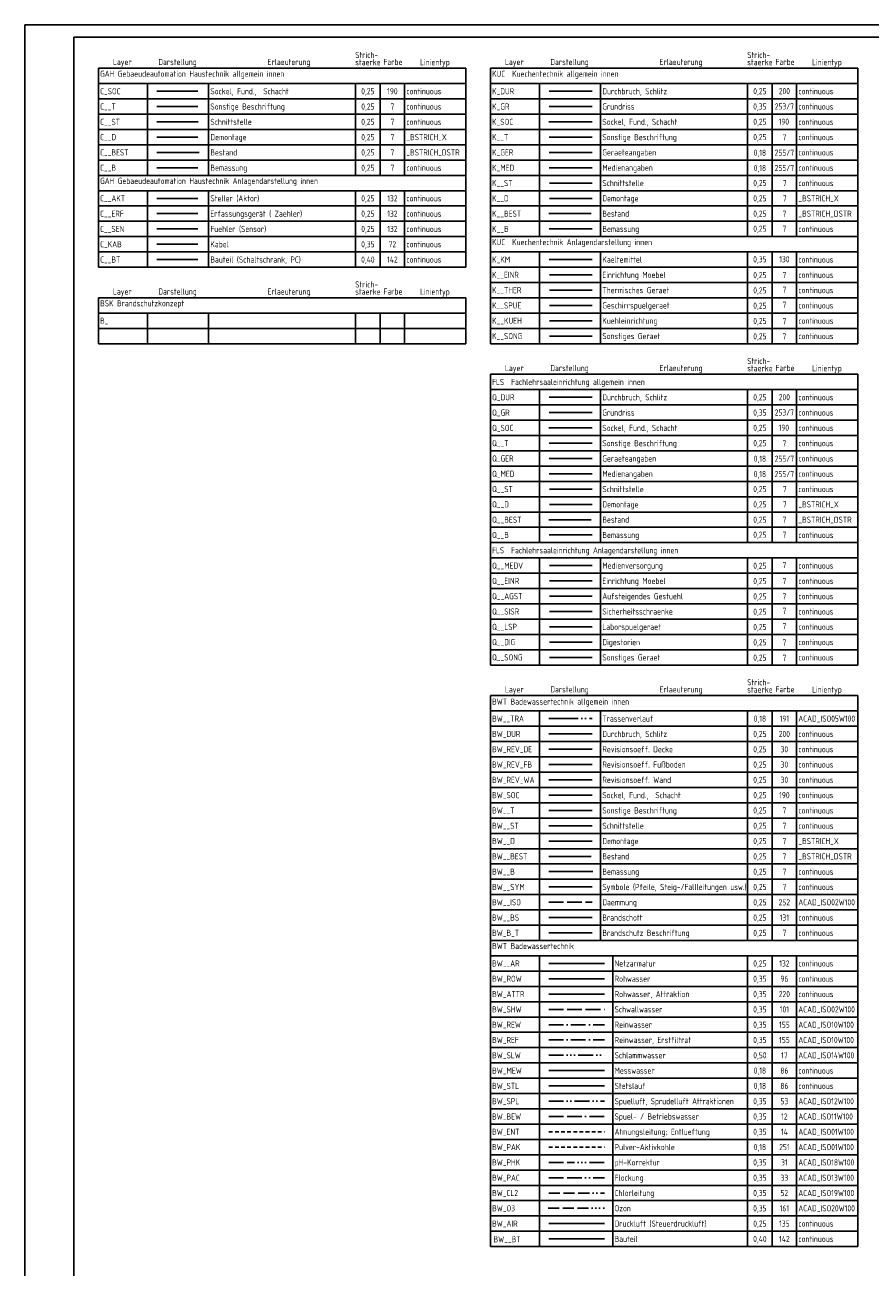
# Model space of a CAD drawing. Header units: millimetres. Extents: x 0 to 118900, y 0 to 84100.
# Tile 3 of 7: x 0 to 34500, y 33361 to 84100. Entities that reach past the tile are written whole.
import ezdxf
from ezdxf.enums import TextEntityAlignment as Align

# ---------------------------------------------------------------- set-up
doc = ezdxf.new("R2010")
doc.units = ezdxf.units.MM
doc.header["$LTSCALE"] = 50
for name, pattern in [('ACAD_ISO01W100', [5, 3, -2]), ('ACAD_ISO02W100', [15, 12, -3]), ('ACAD_ISO05W100', [33, 24, -3, 0, -3, 0, -3]), ('ACAD_ISO10W100', [18, 12, -3, 0, -3]), ('ACAD_ISO11W100', [33, 12, -3, 12, -3, 0, -3]), ('ACAD_ISO12W100', [21, 12, -3, 0, -3, 0, -3]), ('ACAD_ISO13W100', [36, 12, -3, 12, -3, 0, -3, 0, -3]), ('ACAD_ISO14W100', [24, 12, -3, 0, -3, 0, -3, 0, -3]), ('ACAD_ISO18W100', [33, 12, -3, 6, -3, 0, -3, 0, -3, 0, -3]), ('ACAD_ISO19W100', [42, 9, -3, 9, -3, 9, -3, 0, -3, 0, -3]), ('ACAD_ISO20W100', [45, 9, -3, 9, -3, 9, -3, 0, -3, 0, -3, 0, -3])]:
    doc.linetypes.add(name, pattern=pattern)
doc.layers.get('Defpoints').update_dxf_attribs({"color": 1, "linetype": 'CONTINUOUS'})
for name, color, linetype in [('BW__AR', 132, 'CONTINUOUS'), ('BW__B', 7, 'CONTINUOUS'), ('BW__BEST', 7, '_BSTRICH_DSTR'), ('BW__BS', 131, 'CONTINUOUS'), ('BW__BT', 142, 'CONTINUOUS'), ('BW__D', 7, '_BSTRICH_X'), ('BW__ISO', 252, 'ACAD_ISO02W100'), ('BW__ST', 7, 'CONTINUOUS'), ('BW__SYM', 7, 'CONTINUOUS'), ('BW__T', 7, 'CONTINUOUS'), ('BW__TRA', 191, 'ACAD_ISO05W100'), ('BW_AIR', 135, 'CONTINUOUS'), ('BW_ATTR', 220, 'CONTINUOUS'), ('BW_B_T', 7, 'CONTINUOUS'), ('BW_BEW', 12, 'ACAD_ISO11W100'), ('BW_CL2', 52, 'ACAD_ISO19W100'), ('BW_DUR', 200, 'CONTINUOUS'), ('BW_ENT', 14, 'ACAD_ISO01W100'), ('BW_MEW', 86, 'CONTINUOUS'), ('BW_O3', 161, 'ACAD_ISO20W100'), ('BW_PAC', 33, 'ACAD_ISO13W100'), ('BW_PAK', 251, 'ACAD_ISO01W100'), ('BW_PHK', 31, 'ACAD_ISO18W100'), ('BW_REF', 155, 'ACAD_ISO10W100'), ('BW_REV_DE', 30, 'CONTINUOUS'), ('BW_REV_FB', 30, 'CONTINUOUS'), ('BW_REV_WA', 30, 'CONTINUOUS'), ('BW_REW', 155, 'ACAD_ISO10W100'), ('BW_ROW', 96, 'CONTINUOUS'), ('BW_SHW', 101, 'ACAD_ISO02W100'), ('BW_SLW', 17, 'ACAD_ISO14W100'), ('BW_SOC', 190, 'CONTINUOUS'), ('BW_SPL', 53, 'ACAD_ISO12W100'), ('BW_STL', 86, 'CONTINUOUS'), ('C__AKT', 132, 'CONTINUOUS'), ('C__B', 7, 'CONTINUOUS'), ('C__BEST', 7, '_BSTRICH_DSTR'), ('C__BT', 142, 'CONTINUOUS'), ('C__D', 7, '_BSTRICH_X'), ('C__ERF', 132, 'CONTINUOUS'), ('C__SEN', 132, 'CONTINUOUS'), ('C__ST', 7, 'CONTINUOUS'), ('C__T', 7, 'CONTINUOUS'), ('C_KAB', 72, 'CONTINUOUS'), ('C_SOC', 190, 'CONTINUOUS'), ('K__B', 7, 'CONTINUOUS'), ('K__BEST', 7, '_BSTRICH_DSTR'), ('K__D', 7, '_BSTRICH_X'), ('K__EINR', 7, 'CONTINUOUS'), ('K__KUEH', 7, 'CONTINUOUS'), ('K__SONG', 7, 'CONTINUOUS'), ('K__SPUE', 7, 'CONTINUOUS'), ('K__ST', 7, 'CONTINUOUS'), ('K__T', 7, 'CONTINUOUS'), ('K__THER', 7, 'CONTINUOUS'), ('K_DUR', 200, 'CONTINUOUS'), ('K_GER', 255, 'CONTINUOUS'), ('K_GR', 253, 'CONTINUOUS'), ('K_KM', 130, 'CONTINUOUS'), ('K_MED', 255, 'CONTINUOUS'), ('K_SOC', 190, 'CONTINUOUS'), ('Q__AGST', 7, 'CONTINUOUS'), ('Q__B', 7, 'CONTINUOUS'), ('Q__BEST', 7, '_BSTRICH_DSTR'), ('Q__D', 7, '_BSTRICH_X'), ('Q__DIG', 7, 'CONTINUOUS'), ('Q__EINR', 7, 'CONTINUOUS'), ('Q__LSP', 7, 'CONTINUOUS'), ('Q__MEDV', 7, 'CONTINUOUS'), ('Q__SISR', 7, 'CONTINUOUS'), ('Q__SONG', 7, 'CONTINUOUS'), ('Q__ST', 7, 'CONTINUOUS'), ('Q__T', 7, 'CONTINUOUS'), ('Q_DUR', 200, 'CONTINUOUS'), ('Q_GER', 255, 'CONTINUOUS'), ('Q_GR', 253, 'CONTINUOUS'), ('Q_MED', 255, 'CONTINUOUS'), ('Q_SOC', 190, 'CONTINUOUS'), ('Z__T', 7, 'CONTINUOUS')]:
    doc.layers.add(name, color=color, linetype=linetype)
doc.styles.add('BSTRICH', font='romans.shx')
doc.styles.add('ISOCP', font='isocp.shx', dxfattribs={"width": 0.8})
doc.linetypes.add('_BSTRICH_DSTR', pattern='A,0,-10,["//",BSTRICH,S=2,R=0,X=-2,Y=-1],-10', length=20)
doc.linetypes.add('_BSTRICH_X', pattern='A,0,-10,["X",BSTRICH,S=2,R=0,X=-2,Y=-1],-10', length=20)

msp = doc.modelspace()

# ---------------------------------------------------------------- linework, layer by layer
at = {"layer": 'BW__AR'}
msp.add_line((21389, 45764), (23656, 45764), dxfattribs=at)
at = {"layer": 'BW__B'}
msp.add_line((21389, 49514), (23179, 49514), dxfattribs=at)
at = {"layer": 'BW__BEST'}
msp.add_line((21389, 50139), (23116, 50139), dxfattribs=at)
at = {"layer": 'BW__BS'}
msp.add_line((21389, 47639), (23156, 47639), dxfattribs=at)
at = {"layer": 'BW__BT'}
msp.add_line((21389, 34514), (23656, 34514), dxfattribs=at)
at = {"layer": 'BW__D'}
msp.add_line((21389, 50764), (23156, 50764), dxfattribs=at)
at = {"layer": 'BW__ISO'}
msp.add_line((21389, 48264), (23156, 48264), dxfattribs=at)
at = {"layer": 'BW__ST'}
msp.add_line((21389, 51389), (23156, 51389), dxfattribs=at)
at = {"layer": 'BW__SYM'}
msp.add_line((21389, 48889), (23156, 48889), dxfattribs=at)
at = {"layer": 'BW__T'}
msp.add_line((21389, 52014), (23156, 52014), dxfattribs=at)
at = {"layer": 'BW__TRA'}
msp.add_line((21389, 55764), (23156, 55764), dxfattribs=at)
at = {"layer": 'BW_AIR'}
msp.add_line((21389, 35139), (23656, 35139), dxfattribs=at)
at = {"layer": 'BW_ATTR'}
msp.add_line((21389, 44514), (23656, 44514), dxfattribs=at)
at = {"layer": 'BW_B_T'}
msp.add_line((21389, 47014), (23156, 47014), dxfattribs=at)
at = {"layer": 'BW_BEW'}
msp.add_line((21389, 39514), (23656, 39514), dxfattribs=at)
at = {"layer": 'BW_CL2'}
msp.add_line((21389, 36389), (23656, 36389), dxfattribs=at)
at = {"layer": 'BW_DUR'}
msp.add_line((21389, 55139), (23156, 55139), dxfattribs=at)
at = {"layer": 'BW_ENT'}
msp.add_line((21389, 38889), (23656, 38889), dxfattribs=at)
at = {"layer": 'BW_MEW'}
msp.add_line((21389, 41389), (23656, 41389), dxfattribs=at)
at = {"layer": 'BW_O3'}
msp.add_line((21356, 35764), (23656, 35764), dxfattribs=at)
at = {"layer": 'BW_PAC'}
msp.add_line((21389, 37014), (23656, 37014), dxfattribs=at)
at = {"layer": 'BW_PAK'}
msp.add_line((21389, 38264), (23656, 38264), dxfattribs=at)
at = {"layer": 'BW_PHK'}
msp.add_line((21389, 37639), (23656, 37639), dxfattribs=at)
at = {"layer": 'BW_REF'}
msp.add_line((21389, 42639), (23656, 42639), dxfattribs=at)
at = {"layer": 'BW_REV_DE'}
msp.add_line((21389, 54514), (23156, 54514), dxfattribs=at)
at = {"layer": 'BW_REV_FB'}
msp.add_line((21389, 53889), (23156, 53889), dxfattribs=at)
at = {"layer": 'BW_REV_WA'}
msp.add_line((21389, 53264), (23156, 53264), dxfattribs=at)
at = {"layer": 'BW_REW'}
msp.add_line((21389, 43264), (23656, 43264), dxfattribs=at)
at = {"layer": 'BW_ROW'}
msp.add_line((21389, 45139), (23656, 45139), dxfattribs=at)
at = {"layer": 'BW_SHW'}
msp.add_line((21389, 43889), (23656, 43889), dxfattribs=at)
at = {"layer": 'BW_SLW'}
msp.add_line((21389, 42014), (23656, 42014), dxfattribs=at)
at = {"layer": 'BW_SOC'}
msp.add_line((21389, 52639), (23156, 52639), dxfattribs=at)
at = {"layer": 'BW_SPL'}
msp.add_line((21389, 40139), (23656, 40139), dxfattribs=at)
at = {"layer": 'BW_STL'}
msp.add_line((21389, 40764), (23656, 40764), dxfattribs=at)
at = {"layer": 'C__AKT'}
msp.add_line((5389, 77014), (7060, 77014), dxfattribs=at)
at = {"layer": 'C__B'}
msp.add_line((5389, 78264), (7060, 78264), dxfattribs=at)
at = {"layer": 'C__BEST'}
msp.add_line((5389, 78889), (7116, 78889), dxfattribs=at)
at = {"layer": 'C__BT'}
msp.add_line((5389, 74514), (7060, 74514), dxfattribs=at)
at = {"layer": 'C__D'}
msp.add_line((5389, 79514), (7060, 79514), dxfattribs=at)
at = {"layer": 'C__ERF'}
msp.add_line((5389, 76389), (7060, 76389), dxfattribs=at)
at = {"layer": 'C__SEN'}
msp.add_line((5389, 75764), (7060, 75764), dxfattribs=at)
at = {"layer": 'C__ST'}
msp.add_line((5389, 80139), (7072, 80139), dxfattribs=at)
at = {"layer": 'C__T'}
msp.add_line((5389, 80764), (7060, 80764), dxfattribs=at)
at = {"layer": 'C_KAB'}
msp.add_line((5389, 75139), (7060, 75139), dxfattribs=at)
at = {"layer": 'C_SOC'}
msp.add_line((5389, 81389), (7060, 81389), dxfattribs=at)
at = {"layer": 'Defpoints'}
for p, q in [((118900, 84100), (0, 84100)), ((0, 84100), (0, 0)), ((118400, 83600), (2000, 83600)), ((2000, 83600), (2000, 500))]:
    msp.add_line(p, q, dxfattribs=at)
at = {"layer": 'K__B'}
msp.add_line((21406, 75764), (23159, 75764), dxfattribs=at)
at = {"layer": 'K__BEST'}
msp.add_line((21389, 76389), (23116, 76389), dxfattribs=at)
at = {"layer": 'K__D'}
msp.add_line((21417, 77014), (23159, 77014), dxfattribs=at)
at = {"layer": 'K__EINR'}
msp.add_line((21417, 73889), (23159, 73889), dxfattribs=at)
at = {"layer": 'K__KUEH'}
msp.add_line((21417, 72014), (23159, 72014), dxfattribs=at)
at = {"layer": 'K__SONG'}
msp.add_line((21417, 71389), (23159, 71389), dxfattribs=at)
at = {"layer": 'K__SPUE'}
msp.add_line((21417, 72639), (23159, 72639), dxfattribs=at)
at = {"layer": 'K__ST'}
msp.add_line((21417, 77639), (23159, 77639), dxfattribs=at)
at = {"layer": 'K__T'}
msp.add_line((21406, 79514), (23159, 79514), dxfattribs=at)
at = {"layer": 'K__THER'}
msp.add_line((21417, 73264), (23159, 73264), dxfattribs=at)
at = {"layer": 'K_DUR'}
msp.add_line((21406, 81389), (23159, 81389), dxfattribs=at)
at = {"layer": 'K_GER'}
msp.add_line((21406, 78889), (23159, 78889), dxfattribs=at)
at = {"layer": 'K_GR'}
msp.add_line((21406, 80764), (23159, 80764), dxfattribs=at)
at = {"layer": 'K_KM'}
msp.add_line((21406, 74514), (23159, 74514), dxfattribs=at)
at = {"layer": 'K_MED'}
msp.add_line((21406, 78264), (23159, 78264), dxfattribs=at)
at = {"layer": 'K_SOC'}
msp.add_line((21389, 80139), (23159, 80139), dxfattribs=at)
at = {"layer": 'Q__AGST'}
msp.add_line((21417, 60764), (23159, 60764), dxfattribs=at)
at = {"layer": 'Q__B'}
msp.add_line((21406, 63264), (23159, 63264), dxfattribs=at)
at = {"layer": 'Q__BEST'}
msp.add_line((21389, 63889), (23116, 63889), dxfattribs=at)
at = {"layer": 'Q__D'}
msp.add_line((21417, 64514), (23159, 64514), dxfattribs=at)
at = {"layer": 'Q__DIG'}
msp.add_line((21417, 58889), (23159, 58889), dxfattribs=at)
at = {"layer": 'Q__EINR'}
msp.add_line((21417, 61389), (23159, 61389), dxfattribs=at)
at = {"layer": 'Q__LSP'}
msp.add_line((21417, 59514), (23159, 59514), dxfattribs=at)
at = {"layer": 'Q__MEDV'}
msp.add_line((21417, 62014), (23159, 62014), dxfattribs=at)
at = {"layer": 'Q__SISR'}
msp.add_line((21417, 60139), (23159, 60139), dxfattribs=at)
at = {"layer": 'Q__SONG'}
msp.add_line((21417, 58264), (23159, 58264), dxfattribs=at)
at = {"layer": 'Q__ST'}
msp.add_line((21417, 65139), (23159, 65139), dxfattribs=at)
at = {"layer": 'Q__T'}
msp.add_line((21406, 67014), (23159, 67014), dxfattribs=at)
at = {"layer": 'Q_DUR'}
msp.add_line((21406, 68889), (23159, 68889), dxfattribs=at)
at = {"layer": 'Q_GER'}
msp.add_line((21406, 66389), (23159, 66389), dxfattribs=at)
at = {"layer": 'Q_GR'}
msp.add_line((21406, 68264), (23159, 68264), dxfattribs=at)
at = {"layer": 'Q_MED'}
msp.add_line((21406, 65764), (23159, 65764), dxfattribs=at)
at = {"layer": 'Q_SOC'}
msp.add_line((21389, 67639), (23159, 67639), dxfattribs=at)
at = {"layer": 'Z__T'}
for p, q in [((3000, 82327), (3000, 74202)), ((3000, 82327), (18000, 82327)), ((18000, 82327), (18000, 74202)), ((19000, 82327), (34000, 82327)), ((19000, 82327), (19000, 71077)), ((34000, 82327), (34000, 71077)), ((3000, 81702), (18000, 81702)), ((5000, 81702), (5000, 77952)), ((7500, 81702), (7500, 77952)), ((13500, 81702), (13500, 77952)), ((14500, 81702), (14500, 77952)), ((15500, 81702), (15500, 77952)), ((19000, 81702), (34000, 81702)), ((21000, 81702), (21000, 75452)), ((23500, 81702), (23500, 75452)), ((29500, 81702), (29500, 75452)), ((30500, 81702), (30500, 75452)), ((31500, 81702), (31500, 75452)), ((3000, 81077), (18000, 81077)), ((19000, 81077), (34000, 81077)), ((3000, 80452), (18000, 80452)), ((19000, 80452), (34000, 80452)), ((3000, 79827), (18000, 79827)), ((19000, 79827), (34000, 79827)), ((3000, 79202), (18000, 79202)), ((19000, 79202), (34000, 79202)), ((3000, 78577), (18000, 78577)), ((19000, 78577), (34000, 78577)), ((3000, 77952), (18000, 77952)), ((19000, 77952), (34000, 77952)), ((3000, 77327), (18000, 77327)), ((5000, 77327), (5000, 74202)), ((7500, 77327), (7500, 74202)), ((13500, 77327), (13500, 74202)), ((14500, 77327), (14500, 74202)), ((15500, 77327), (15500, 74202)), ((19000, 77327), (34000, 77327)), ((3000, 76702), (18000, 76702)), ((19000, 76702), (34000, 76702)), ((3000, 76077), (18000, 76077)), ((19000, 76077), (34000, 76077)), ((3000, 75452), (18000, 75452)), ((19000, 75452), (34000, 75452)), ((3000, 74827), (18000, 74827)), ((19000, 74827), (34000, 74827)), ((21000, 74827), (21000, 71077)), ((23500, 74827), (23500, 71077)), ((29500, 74827), (29500, 71077)), ((30500, 74827), (30500, 71077)), ((31500, 74827), (31500, 71077)), ((3000, 74202), (18000, 74202)), ((19000, 74202), (34000, 74202)), ((19000, 73577), (34000, 73577)), ((3000, 72952), (3000, 71077)), ((3000, 72952), (18000, 72952)), ((18000, 72952), (18000, 71077)), ((19000, 72952), (34000, 72952)), ((3000, 72327), (18000, 72327)), ((5000, 72327), (5000, 71077)), ((7500, 72327), (7500, 71077)), ((13500, 72327), (13500, 71077)), ((14500, 72327), (14500, 71077)), ((15500, 72327), (15500, 71077)), ((19000, 72327), (34000, 72327)), ((3000, 71702), (18000, 71702)), ((19000, 71702), (34000, 71702)), ((3000, 71077), (18000, 71077)), ((3000, 71077), (18000, 71077)), ((3000, 71077), (18000, 71077)), ((19000, 71077), (34000, 71077)), ((19000, 69827), (34000, 69827)), ((19000, 69827), (19000, 57952)), ((34000, 69827), (34000, 57952)), ((19000, 69202), (34000, 69202)), ((19000, 69202), (34000, 69202)), ((21000, 69202), (21000, 62952)), ((23500, 69202), (23500, 62952)), ((29500, 69202), (29500, 62952)), ((30500, 69202), (30500, 62952)), ((31500, 69202), (31500, 62952)), ((19000, 68577), (34000, 68577)), ((19000, 67952), (34000, 67952)), ((19000, 67327), (34000, 67327)), ((19000, 66702), (34000, 66702)), ((19000, 66077), (34000, 66077)), ((19000, 65452), (34000, 65452)), ((19000, 64827), (34000, 64827)), ((19000, 64202), (34000, 64202)), ((19000, 63577), (34000, 63577)), ((19000, 62952), (34000, 62952)), ((19000, 62327), (34000, 62327)), ((21000, 62327), (21000, 57952)), ((23500, 62327), (23500, 57952)), ((29500, 62327), (29500, 57952)), ((30500, 62327), (30500, 57952)), ((31500, 62327), (31500, 57952)), ((19000, 61702), (34000, 61702)), ((19000, 61077), (34000, 61077)), ((19000, 60452), (34000, 60452)), ((19000, 59827), (34000, 59827)), ((19000, 59202), (34000, 59202)), ((19000, 58577), (34000, 58577)), ((19000, 57952), (34000, 57952)), ((19000, 56702), (34000, 56702)), ((19000, 56702), (19000, 46702)), ((34000, 56702), (34000, 46702)), ((19000, 56077), (34000, 56077)), ((21000, 56077), (21000, 46702)), ((23500, 56077), (23500, 46702)), ((29500, 56077), (29500, 46702)), ((30500, 56077), (30500, 46702)), ((31500, 56077), (31500, 46702)), ((19000, 55452), (34000, 55452)), ((19000, 54827), (34000, 54827)), ((19000, 54202), (34000, 54202)), ((19000, 53577), (34000, 53577)), ((19000, 52952), (34000, 52952)), ((19000, 52327), (34000, 52327)), ((19000, 51702), (34000, 51702)), ((19000, 51077), (34000, 51077)), ((19000, 50452), (34000, 50452)), ((19000, 49827), (34000, 49827)), ((19000, 49202), (34000, 49202)), ((19000, 48577), (34000, 48577)), ((19000, 47952), (34000, 47952)), ((19000, 47327), (34000, 47327)), ((19000, 46702), (34000, 46702)), ((19000, 34202), (19000, 46702)), ((34000, 46702), (34000, 34202)), ((19000, 46077), (34000, 46077)), ((21000, 46077), (21000, 34202)), ((24000, 46077), (24000, 34202)), ((29500, 46077), (29500, 34202)), ((30500, 46077), (30500, 34202)), ((31500, 46077), (31500, 34202)), ((19000, 45452), (34000, 45452)), ((19000, 44827), (34000, 44827)), ((19000, 44202), (34000, 44202)), ((19000, 43577), (34000, 43577)), ((19000, 42952), (34000, 42952)), ((19000, 42327), (34000, 42327)), ((19000, 41702), (34000, 41702)), ((19000, 41077), (34000, 41077)), ((19000, 40452), (34000, 40452)), ((19000, 39827), (34000, 39827)), ((19000, 39202), (34000, 39202)), ((19000, 38577), (34000, 38577)), ((19000, 37952), (34000, 37952)), ((19000, 37327), (34000, 37327)), ((19000, 36702), (34000, 36702)), ((19000, 36077), (34000, 36077)), ((19000, 35452), (34000, 35452)), ((19000, 34827), (34000, 34827)), ((19000, 34202), (34000, 34202))]:
    msp.add_line(p, q, dxfattribs=at)

# ---------------------------------------------------------------- texts
at = {"layer": 'Z__T', "style": 'ISOCP', "width": 0.8}
for s, p in [('Layer', (3978, 82383)), ('Darstellung', (6232, 82383)), ('Erlaeuterung', (10781, 82383)), ('staerke', (14002, 82375)), ('Strich-', (13951, 82672)), ('Farbe', (15027, 82385)), ('Linientyp', (16737, 82376)), ('Layer', (19978, 82383)), ('Darstellung', (22232, 82383)), ('Erlaeuterung', (26781, 82383)), ('staerke', (30002, 82375)), ('Strich-', (29951, 82672)), ('Farbe', (31027, 82385)), ('Linientyp', (32737, 82376)), ('Strich-', (13951, 73297)), ('Layer', (3978, 73008)), ('Darstellung', (6232, 73008)), ('Erlaeuterung', (10781, 73008)), ('staerke', (14002, 73000)), ('Farbe', (15027, 73010)), ('Linientyp', (16737, 73001)), ('Layer', (19978, 69883)), ('Darstellung', (22232, 69883)), ('Erlaeuterung', (26781, 69883)), ('staerke', (30002, 69875)), ('Strich-', (29951, 70172)), ('Farbe', (31027, 69885)), ('Linientyp', (32737, 69876)), ('Strich-', (29951, 57047)), ('Layer', (19978, 56758)), ('Darstellung', (22232, 56758)), ('Erlaeuterung', (26781, 56758)), ('staerke', (30002, 56750)), ('Farbe', (31027, 56760)), ('Linientyp', (32737, 56751))]:
    msp.add_text(s, height=250, dxfattribs=at).set_placement(p, align=Align.BOTTOM_CENTER)
for s, p in [('GAH Gebaeudeautomation Haustechnik allgemein innen', (3070, 81977)), ('KUC  Kuechentechnik allgemein innen', (19070, 81977)), ('C_SOC', (3070, 81264)), ('Sockel, Fund.,  Schacht', (7570, 81264)), ('continuous', (15570, 81264)), ('K_DUR', (19070, 81264)), ('Durchbruch, Schlitz', (23570, 81264)), ('continuous', (31570, 81264)), ('C__T', (3070, 80639)), ('Sonstige Beschriftung ', (7570, 80639)), ('continuous', (15570, 80639)), ('K_GR', (19070, 80639)), ('Grundriss', (23570, 80639)), ('continuous', (31570, 80639)), ('C__ST', (3070, 80014)), ('Schnittstelle', (7572, 80014)), ('continuous', (15570, 80014)), ('K_SOC', (19070, 80014)), ('Sockel, Fund., Schacht', (23570, 80014)), ('continuous', (31570, 80014)), ('Sonstige Beschriftung ', (23570, 79389)), ('C__D', (3070, 79389)), ('Demontage', (7572, 79389)), ('_BSTRICH_X', (15570, 79389)), ('K__T', (19070, 79389)), ('continuous', (31570, 79389)), ('C__BEST', (3070, 78764)), ('Bestand', (7570, 78764)), ('_BSTRICH_DSTR', (15570, 78764)), ('K_GER', (19070, 78764)), ('Geraeteangaben', (23570, 78764)), ('continuous', (31570, 78764)), ('C__B', (3070, 78139)), ('Bemassung ', (7572, 78139)), ('continuous', (15570, 78139)), ('K_MED', (19070, 78139)), ('Medienangaben', (23570, 78139)), ('continuous', (31570, 78139)), ('GAH Gebaeudeautomation Haustechnik Anlagendarstellung innen', (3070, 77602)), ('K__ST', (19070, 77514)), ('Schnittstelle', (23570, 77514)), ('continuous', (31570, 77514)), ('C__AKT', (3070, 76889)), ('Steller (Aktor)', (7572, 76889)), ('continuous', (15570, 76889)), ('K__D', (19070, 76889)), ('Demontage', (23570, 76889)), ('_BSTRICH_X', (31570, 76889)), ('C__ERF', (3070, 76264)), ('Erfassungsgerät ( Zaehler)', (7570, 76264)), ('continuous', (15570, 76264)), ('K__BEST', (19070, 76264)), ('Bestand', (23570, 76264)), ('_BSTRICH_DSTR', (31570, 76264)), ('C__SEN', (3070, 75639)), ('Fuehler (Sensor)', (7572, 75639)), ('continuous', (15570, 75639)), ('K__B', (19070, 75639)), ('Bemassung', (23570, 75639)), ('continuous', (31570, 75639)), ('C_KAB', (3070, 75014)), ('Kabel', (7570, 75014)), ('continuous', (15570, 75014)), ('KUC  Kuechentechnik Anlagendarstellung innen', (19070, 75102)), ('C__BT', (3070, 74389)), ('Bauteil (Schaltschrank, PC)', (7572, 74389)), ('continuous', (15570, 74389)), ('K_KM', (19070, 74389)), ('Kaeltemittel', (23570, 74389)), ('continuous', (31570, 74389)), ('K__EINR', (19070, 73764)), ('Einrichtung Moebel', (23570, 73764)), ('continuous', (31570, 73764)), ('K__THER', (19070, 73139)), ('Thermisches Geraet ', (23570, 73139)), ('continuous', (31570, 73139)), ('BSK Brandschutzkonzept', (3070, 72602)), ('K__SPUE', (19070, 72514)), ('Geschirrspuelgeraet ', (23570, 72514)), ('continuous', (31570, 72514)), ('B_', (3070, 71889)), ('K__KUEH', (19070, 71889)), ('Kuehleinrichtung ', (23570, 71889)), ('continuous', (31570, 71889)), ('K__SONG', (19070, 71264)), ('Sonstiges Geraet ', (23570, 71264)), ('continuous', (31570, 71264)), ('FLS  Fachlehrsaaleinrichtung allgemein innen', (19070, 69389)), ('Q_DUR', (19070, 68764)), ('Durchbruch, Schlitz', (23570, 68764)), ('continuous', (31570, 68764)), ('Q_GR', (19070, 68139)), ('Grundriss', (23570, 68139)), ('continuous', (31570, 68139)), ('Q_SOC', (19070, 67514)), ('Sockel, Fund., Schacht', (23570, 67514)), ('continuous', (31570, 67514)), ('Q__T', (19070, 66889)), ('Sonstige Beschriftung ', (23570, 66889)), ('continuous', (31570, 66889)), ('Q_GER', (19070, 66264)), ('Geraeteangaben', (23570, 66264)), ('continuous', (31570, 66264)), ('Q_MED', (19070, 65639)), ('Medienangaben', (23570, 65639)), ('continuous', (31570, 65639)), ('Q__ST', (19070, 65014)), ('Schnittstelle', (23570, 65014)), ('continuous', (31570, 65014)), ('Q__D', (19070, 64389)), ('Demontage', (23570, 64389)), ('_BSTRICH_X', (31570, 64389)), ('Q__BEST', (19070, 63764)), ('Bestand', (23570, 63764)), ('_BSTRICH_DSTR', (31570, 63764)), ('Q__B', (19070, 63139)), ('Bemassung', (23570, 63139)), ('continuous', (31570, 63139)), ('FLS  Fachlehrsaaleinrichtung Anlagendarstellung innen', (19070, 62514)), ('Q__MEDV', (19070, 61889)), ('Medienversorgung', (23570, 61889)), ('continuous', (31570, 61889)), ('Q__EINR', (19070, 61264)), ('Einrichtung Moebel', (23570, 61264)), ('continuous', (31570, 61264)), ('Q__AGST', (19070, 60639)), ('Aufsteigendes Gestuehl', (23570, 60639)), ('continuous', (31570, 60639)), ('Q__SISR', (19070, 60014)), ('Sicherheitsschraenke', (23570, 60014)), ('continuous', (31570, 60014)), ('Q__LSP', (19070, 59389)), ('Laborspuelgeraet ', (23570, 59389)), ('continuous', (31570, 59389)), ('Q__DIG', (19070, 58764)), ('Digestorien', (23570, 58764)), ('continuous', (31570, 58764)), ('Q__SONG', (19070, 58139)), ('Sonstiges Geraet ', (23570, 58139)), ('continuous', (31570, 58139)), ('BWT Badewassertechnik allgemein innen', (19070, 56334)), ('BW__TRA', (19070, 55639)), ('Trassenverlauf', (23570, 55639)), ('ACAD_ISO05W100', (31570, 55639)), ('BW_DUR', (19070, 55014)), ('Durchbruch, Schlitz', (23570, 55014)), ('continuous', (31570, 55014)), ('BW_REV_DE', (19070, 54389)), ('Revisionsoeff. Decke', (23570, 54389)), ('continuous', (31570, 54389)), ('BW_REV_FB', (19070, 53764)), ('Revisionsoeff. Fußboden', (23570, 53764)), ('continuous', (31570, 53764)), ('BW_REV_WA', (19070, 53139)), ('Revisionsoeff. Wand', (23570, 53139)), ('continuous', (31570, 53139)), ('Sockel, Fund.,  Schacht', (23570, 52514)), ('continuous', (31570, 52514)), ('BW_SOC', (19070, 52514)), ('BW__T', (19070, 51889)), ('Sonstige Beschriftung ', (23570, 51889)), ('continuous', (31570, 51889)), ('BW__ST', (19070, 51264)), ('Schnittstelle', (23570, 51264)), ('continuous', (31570, 51264)), ('BW__D', (19070, 50639)), ('Demontage', (23570, 50639)), ('_BSTRICH_X', (31570, 50639)), ('BW__BEST', (19070, 50014)), ('Bestand', (23570, 50014)), ('_BSTRICH_DSTR', (31570, 50014)), ('BW__B', (19070, 49389)), ('Bemassung', (23570, 49389)), ('continuous', (31570, 49389)), ('BW__SYM', (19070, 48764)), ('Symbole (Pfeile, Steig-/Fallleitungen usw.)', (23570, 48764)), ('continuous', (31570, 48764)), ('BW__ISO', (19070, 48139)), ('Daemmung ', (23570, 48139)), ('ACAD_ISO02W100', (31570, 48139)), ('BW__BS', (19070, 47514)), ('Brandschott', (23570, 47514)), ('continuous', (31570, 47514)), ('BW_B_T', (19070, 46889)), ('Brandschutz Beschriftung', (23570, 46889)), ('continuous', (31570, 46889)), ('BWT Badewassertechnik', (19070, 46352)), ('BW__AR', (19070, 45639)), ('Netzarmatur', (24070, 45639)), ('continuous', (31570, 45639)), ('BW_ROW', (19070, 45014)), ('Rohwasser', (24070, 45014)), ('continuous', (31570, 45014)), ('Rohwasser, Attraktion', (24070, 44389)), ('continuous', (31570, 44389)), ('BW_ATTR', (19070, 44389)), ('BW_SHW', (19070, 43764)), ('Schwallwasser', (24070, 43764)), ('ACAD_ISO02W100', (31570, 43764)), ('BW_REW', (19070, 43139)), ('Reinwasser', (24070, 43139)), ('ACAD_ISO10W100', (31570, 43139)), ('BW_REF', (19070, 42514)), ('Reinwasser, Erstfiltrat', (24070, 42514)), ('ACAD_ISO10W100', (31570, 42514)), ('BW_SLW', (19070, 41889)), ('Schlammwasser', (24070, 41889)), ('ACAD_ISO14W100', (31570, 41889)), ('BW_MEW', (19070, 41264)), ('Messwasser', (24070, 41264)), ('continuous', (31570, 41264)), ('BW_STL', (19070, 40639)), ('Stetslauf', (24070, 40639)), ('continuous', (31570, 40639)), ('BW_SPL', (19070, 40014)), ('Spuelluft, Sprudelluft Attraktionen', (24070, 40014)), ('ACAD_ISO12W100', (31570, 40014)), ('BW_BEW', (19070, 39389)), ('Spuel- / Betriebswasser', (24070, 39389)), ('ACAD_ISO11W100', (31570, 39389)), ('BW_ENT', (19070, 38764)), ('Atmungsleitung; Entlueftung', (24070, 38764)), ('ACAD_ISO01W100', (31570, 38764)), ('BW_PAK', (19070, 38139)), ('Pulver-Aktivkohle', (24070, 38139)), ('ACAD_ISO01W100', (31570, 38139)), ('BW_PHK', (19070, 37514)), ('pH-Korrektur', (24070, 37514)), ('ACAD_ISO18W100', (31570, 37514)), ('BW_PAC', (19070, 36889)), ('Flockung', (24070, 36889)), ('ACAD_ISO13W100', (31570, 36889)), ('Chlorleitung', (24070, 36264)), ('BW_CL2', (19070, 36264)), ('ACAD_ISO19W100', (31570, 36264)), ('BW_O3', (19070, 35639)), ('Ozon', (24070, 35639)), ('ACAD_ISO20W100', (31570, 35639)), ('BW_AIR', (19070, 35014)), ('Druckluft (Steuerdruckluft)', (24070, 35014)), ('continuous', (31570, 35014)), ('BW__BT', (19127, 34375)), ('Bauteil', (24070, 34389)), ('continuous', (31570, 34389))]:
    msp.add_text(s, height=250, dxfattribs=at).set_placement(p)
for s, p in [('0,25', (14000, 81264)), ('190', (15000, 81264)), ('0,25', (30000, 81266)), ('200', (31000, 81268)), ('0,25', (14000, 80639)), ('7', (15000, 80639)), ('0,35', (30000, 80641)), ('253/7', (31000, 80643)), ('0,25', (14000, 80014)), ('7', (15000, 80014)), ('0,25', (30000, 80016)), ('190', (30978, 80021)), ('0,25', (14000, 79389)), ('7', (15000, 79389)), ('0,25', (30000, 79391)), ('7', (31000, 79384)), ('0,25', (14000, 78764)), ('7', (15000, 78764)), ('0,18', (30000, 78752)), ('255/7', (31000, 78754)), ('0,25', (14000, 78139)), ('7', (15000, 78139)), ('0,18', (30000, 78127)), ('255/7', (31000, 78129)), ('0,25', (30000, 77516)), ('7', (31013, 77515)), ('0,25', (14000, 76889)), ('132', (15000, 76889)), ('0,25', (30000, 76891)), ('7', (31013, 76890)), ('0,25', (14000, 76264)), ('132', (15000, 76264)), ('0,25', (30000, 76264)), ('7', (31000, 76264)), ('0,25', (14000, 75639)), ('132', (15000, 75639)), ('0,25', (30000, 75649)), ('7', (31000, 75651)), ('0,35', (14000, 75014)), ('72', (15000, 75014)), ('0,40', (14000, 74389)), ('142', (15000, 74389)), ('0,35', (30000, 74399)), ('130', (31000, 74401)), ('0,25', (30000, 73756)), ('7', (31000, 73758)), ('0,25', (30000, 73131)), ('7', (31000, 73158)), ('0,25', (30000, 72506)), ('7', (31000, 72541)), ('0,25', (30000, 71881)), ('7', (31000, 71872)), ('0,25', (30000, 71256)), ('7', (31000, 71247)), ('0,25', (30000, 68766)), ('200', (31000, 68768)), ('0,35', (30000, 68141)), ('253/7', (31000, 68143)), ('0,25', (30000, 67516)), ('190', (30978, 67521)), ('0,25', (30000, 66891)), ('7', (31000, 66884)), ('0,18', (30000, 66252)), ('255/7', (31000, 66254)), ('0,18', (30000, 65627)), ('255/7', (31000, 65629)), ('0,25', (30000, 65016)), ('7', (31013, 65015)), ('0,25', (30000, 64391)), ('7', (31013, 64390)), ('0,25', (30000, 63764)), ('7', (31000, 63764)), ('0,25', (30000, 63149)), ('7', (31000, 63151)), ('0,25', (30000, 61881)), ('7', (31000, 61908)), ('0,25', (30000, 61256)), ('7', (31000, 61258)), ('0,25', (30000, 60631)), ('7', (31000, 60633)), ('0,25', (30000, 60006)), ('7', (31000, 60041)), ('0,25', (30000, 59381)), ('7', (31000, 59416)), ('0,25', (30000, 58756)), ('7', (31000, 58747)), ('0,25', (30000, 58131)), ('7', (31000, 58122)), ('0,18', (30000, 55639)), ('191', (31000, 55639)), ('0,25', (30000, 55014)), ('200', (31000, 55014)), ('0,25', (30000, 54389)), ('30', (31000, 54389)), ('0,25', (30000, 53764)), ('30', (31000, 53764)), ('0,25', (30000, 53139)), ('30', (31000, 53139)), ('0,25', (30000, 52514)), ('190', (31000, 52514)), ('0,25', (30000, 51889)), ('7', (31000, 51889)), ('0,25', (30000, 51264)), ('7', (31000, 51264)), ('0,25', (30000, 50639)), ('7', (31000, 50639)), ('0,25', (30000, 50014)), ('7', (31000, 50014)), ('0,25', (30000, 49389)), ('7', (31000, 49389)), ('0,25', (30000, 48764)), ('7', (31000, 48764)), ('0,25', (30000, 48139)), ('252', (31000, 48139)), ('0,25', (30000, 47514)), ('131', (31000, 47514)), ('0,25', (30000, 46889)), ('7', (31000, 46889)), ('0,25', (30000, 45639)), ('132', (31000, 45639)), ('0,35', (30000, 45014)), ('96', (31000, 45014)), ('0,35', (30000, 44389)), ('220', (31000, 44389)), ('0,35', (30000, 43764)), ('101', (31000, 43764)), ('0,35', (30000, 43139)), ('155', (31000, 43139)), ('0,35', (30000, 42514)), ('155', (31000, 42514)), ('0,50', (30000, 41889)), ('17', (31000, 41889)), ('0,18', (30000, 41264)), ('86', (31000, 41264)), ('0,18', (30000, 40639)), ('86', (31000, 40639)), ('0,35', (30000, 40014)), ('53', (31000, 40014)), ('0,35', (30000, 39389)), ('12', (31000, 39389)), ('0,35', (30000, 38764)), ('14', (31000, 38764)), ('0,18', (30000, 38139)), ('251', (31000, 38139)), ('0,35', (30000, 37514)), ('31', (31000, 37514)), ('0,35', (30000, 36889)), ('33', (31000, 36889)), ('0,35', (30000, 36264)), ('52', (31000, 36264)), ('0,35', (30000, 35639)), ('161', (31000, 35639)), ('0,25', (30000, 35014)), ('135', (31000, 35014)), ('0,40', (30000, 34389)), ('142', (31000, 34389))]:
    msp.add_text(s, height=250, dxfattribs=at).set_placement(p, align=Align.CENTER)

doc.saveas('drawing.dxf')
